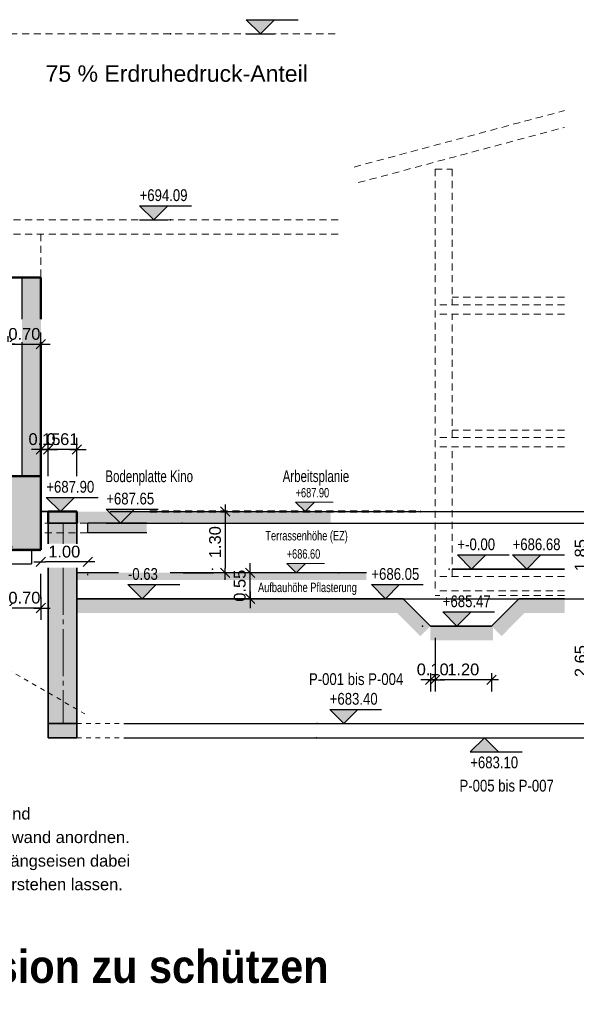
# Model space of a CAD drawing. Header units: metres. Extents: x 0 to 119, y 1 to 83.
# Tile 9 of 29: x 39 to 51, y 22 to 43. Entities that reach past the tile are written whole.
import ezdxf

# ---------------------------------------------------------------- set-up
doc = ezdxf.new("R2010")
doc.units = ezdxf.units.M
for name, pattern in [('ACHSE3', [1.25, 1, -0.1, 0.05, -0.1]), ('DURCHG', [0]), ('GESTR1', [0.4, 0.2, -0.2]), ('GESTR2', [0.25, 0.15, -0.1]), ('PUNKTE', [0.15, 0.05, -0.1])]:
    doc.linetypes.add(name, pattern=pattern)
for name, color, linetype in [('Arbeitsplanie_für_Herstellung_BPW__stat._erf._Anschüttung', 7, 'Continuous'), ('Aushub', 7, 'Continuous'), ('Bestand', 7, 'Continuous'), ('BPW', 7, 'Continuous'), ('Gel_nde', 7, 'Continuous'), ('GEOMETRIE', 7, 'Continuous'), ('Kopfbalken', 7, 'Continuous'), ('MAKET', 7, 'Continuous'), ('Nachbargeb_ude', 7, 'Continuous'), ('Neubau', 7, 'Continuous'), ('TEXTE', 7, 'Continuous')]:
    doc.layers.add(name, color=color, linetype=linetype)
doc.styles.add('Arial', font='arial.ttf')
doc.dimstyles.new('ISBSTRICH2E', dxfattribs={"dimtxt": 0.25, "dimasz": 0.1, "dimexe": 0.25, "dimexo": 1, "dimgap": 0.09, "dimtad": 1, "dimzin": 0, "dimdsep": 46, "dimtxsty": 'Arial', "dimblk": 'ID2', "dimblk1": 'ID2', "dimblk2": 'ID2', "dimsah": 1, "dimcen": 0.09, "dimdle": 0.15, "dimclrd": 1, "dimclre": 1, "dimclrt": 1, "dimazin": 0, "dimtfac": 1, "dimtdec": 4, "dimtix": 1, "dimtmove": 2, "dimatfit": 3, "dimfxl": 1, "dimtvp": 0.004, "dimtolj": 1, "dimtzin": 0, "dimarcsym": 0})
doc.dimstyles.new('ISBSTRICH4E', dxfattribs={"dimtxt": 0.25, "dimasz": 0.1, "dimexe": 0.25, "dimexo": 1, "dimgap": 0.09, "dimtad": 1, "dimzin": 0, "dimdsep": 46, "dimtxsty": 'Arial', "dimblk": 'ID4', "dimblk1": 'ID4', "dimblk2": 'ID4', "dimsah": 1, "dimcen": 0.09, "dimdle": 0.15, "dimclrd": 7, "dimclre": 7, "dimclrt": 7, "dimazin": 0, "dimtfac": 1, "dimtdec": 4, "dimtix": 1, "dimtmove": 2, "dimatfit": 3, "dimfxl": 1, "dimtvp": 0.004, "dimtolj": 1, "dimtzin": 0, "dimarcsym": 0})

# ---------------------------------------------------------------- blocks, each defined once
blk = doc.blocks.new('ID4')
at = {"color": 7, "linetype": 'DURCHG', "lineweight": 25}
for p, q in [((-1, -1), (1, 1)), ((1.5, 0), (-1, 0))]:
    blk.add_line(p, q, dxfattribs=at)
blk = doc.blocks.new('*D68')
at = {"layer": 'Defpoints', "color": 0}
for p in [(38.718, 37.583), (39.418, 36.414), (39.418, 34.943)]:
    blk.add_point(p, dxfattribs=at)
at = {"layer": 'MAKET', "color": 7, "lineweight": -2}
for p, q in [((38.718, 36.583), (38.718, 36.164)), ((39.418, 35.943), (39.418, 36.664)), ((38.618, 36.414), (38.518, 36.414)), ((38.718, 36.414), (39.418, 36.414)), ((39.518, 36.414), (39.618, 36.414))]:
    blk.add_line(p, q, dxfattribs=at)
at = {"layer": 'MAKET', "color": 7, "lineweight": -2, "xscale": 0.1, "yscale": 0.1, "zscale": 0.1}
blk.add_blockref('ID4', (38.718, 36.414), dxfattribs=at)
at = {"layer": 'MAKET', "color": 7, "lineweight": -2, "xscale": 0.1, "yscale": 0.1, "zscale": 0.1, "rotation": 180}
blk.add_blockref('ID4', (39.418, 36.414), dxfattribs=at)
at = {"layer": 'MAKET', "color": 7, "insert": (39.068, 36.632), "char_height": 0.25, "attachment_point": 5, "style": 'Arial'}
blk.add_mtext('\\A1;0.70', dxfattribs=at)
blk = doc.blocks.new('*D75')
at = {"layer": 'Defpoints', "color": 0}
for p in [(39.418, 32.053), (38.718, 31.753), (38.718, 30.815)]:
    blk.add_point(p, dxfattribs=at)
at = {"layer": 'MAKET', "color": 7, "lineweight": -2}
for p, q in [((39.418, 31.053), (39.418, 30.565)), ((38.618, 30.815), (38.518, 30.815)), ((39.418, 30.815), (38.718, 30.815)), ((38.718, 30.753), (38.718, 30.565)), ((39.518, 30.815), (39.618, 30.815))]:
    blk.add_line(p, q, dxfattribs=at)
at = {"layer": 'MAKET', "color": 7, "lineweight": -2, "xscale": 0.1, "yscale": 0.1, "zscale": 0.1}
blk.add_blockref('ID4', (38.718, 30.815), dxfattribs=at)
at = {"layer": 'MAKET', "color": 7, "lineweight": -2, "xscale": 0.1, "yscale": 0.1, "zscale": 0.1, "rotation": 180}
blk.add_blockref('ID4', (39.418, 30.815), dxfattribs=at)
at = {"layer": 'MAKET', "color": 7, "insert": (39.068, 31.033), "char_height": 0.25, "attachment_point": 5, "style": 'Arial'}
blk.add_mtext('\\A1;0.70', dxfattribs=at)
blk = doc.blocks.new('*D82')
at = {"layer": 'Defpoints', "color": 0}
for p in [(43.861, 31.564), (44.944, 31.564), (46.729, 31.013)]:
    blk.add_point(p, dxfattribs=at)
at = {"layer": 'MAKET', "color": 7, "lineweight": -2}
for p, q in [((43.944, 31.564), (43.611, 31.564)), ((43.861, 31.664), (43.861, 31.764)), ((43.861, 31.013), (43.861, 31.564)), ((45.729, 31.013), (43.611, 31.013)), ((43.861, 30.913), (43.861, 30.813))]:
    blk.add_line(p, q, dxfattribs=at)
at = {"layer": 'MAKET', "color": 7, "lineweight": -2, "xscale": 0.1, "yscale": 0.1, "zscale": 0.1}
for p, rotation in [((43.861, 31.564), 270), ((43.861, 31.013), 90)]:
    blk.add_blockref('ID4', p, dxfattribs=dict(at, rotation=rotation))
at = {"layer": 'MAKET', "color": 7, "insert": (43.643, 31.288), "char_height": 0.25, "attachment_point": 5, "rotation": 90, "style": 'Arial'}
blk.add_mtext('\\A1;0.55', dxfattribs=at)
blk = doc.blocks.new('*D85')
at = {"layer": 'Defpoints', "color": 0}
for p in [(39.571, 34.18), (39.571, 32.613), (40.181, 32.613)]:
    blk.add_point(p, dxfattribs=at)
at = {"layer": 'MAKET', "color": 7, "lineweight": -2}
for p, q in [((39.571, 33.613), (39.571, 34.43)), ((40.181, 33.613), (40.181, 34.43)), ((39.471, 34.18), (39.371, 34.18)), ((40.181, 34.18), (39.571, 34.18)), ((40.281, 34.18), (40.381, 34.18))]:
    blk.add_line(p, q, dxfattribs=at)
at = {"layer": 'MAKET', "color": 7, "lineweight": -2, "xscale": 0.1, "yscale": 0.1, "zscale": 0.1}
blk.add_blockref('ID4', (39.571, 34.18), dxfattribs=at)
at = {"layer": 'MAKET', "color": 7, "lineweight": -2, "xscale": 0.1, "yscale": 0.1, "zscale": 0.1, "rotation": 180}
blk.add_blockref('ID4', (40.181, 34.18), dxfattribs=at)
at = {"layer": 'MAKET', "color": 7, "insert": (39.876, 34.398), "char_height": 0.25, "attachment_point": 5, "style": 'Arial'}
blk.add_mtext('\\A1;0.61', dxfattribs=at)
blk = doc.blocks.new('*D86')
at = {"layer": 'Defpoints', "color": 0}
for p in [(39.418, 34.943), (39.418, 34.18), (39.571, 32.613)]:
    blk.add_point(p, dxfattribs=at)
at = {"layer": 'MAKET', "color": 7, "lineweight": -2}
for p, q in [((39.571, 33.613), (39.571, 34.43)), ((39.318, 34.18), (39.218, 34.18)), ((39.571, 34.18), (39.418, 34.18)), ((39.671, 34.18), (39.771, 34.18)), ((39.418, 33.943), (39.418, 33.93))]:
    blk.add_line(p, q, dxfattribs=at)
at = {"layer": 'MAKET', "color": 7, "lineweight": -2, "xscale": 0.1, "yscale": 0.1, "zscale": 0.1}
blk.add_blockref('ID4', (39.418, 34.18), dxfattribs=at)
at = {"layer": 'MAKET', "color": 7, "lineweight": -2, "xscale": 0.1, "yscale": 0.1, "zscale": 0.1, "rotation": 180}
blk.add_blockref('ID4', (39.571, 34.18), dxfattribs=at)
at = {"layer": 'MAKET', "color": 7, "insert": (39.495, 34.398), "char_height": 0.25, "attachment_point": 5, "style": 'Arial'}
blk.add_mtext('\\A1;0.15', dxfattribs=at)
blk = doc.blocks.new('*D87')
at = {"layer": 'Defpoints', "color": 0}
for p in [(40.413, 32.513), (39.418, 32.013), (39.418, 31.793)]:
    blk.add_point(p, dxfattribs=at)
at = {"layer": 'MAKET', "color": 7, "lineweight": -2}
for p, q in [((40.313, 31.793), (39.518, 31.793)), ((39.418, 31.013), (39.418, 31.543)), ((40.413, 31.513), (40.413, 31.543))]:
    blk.add_line(p, q, dxfattribs=at)
at = {"layer": 'MAKET', "color": 7, "lineweight": -2, "xscale": 0.1, "yscale": 0.1, "zscale": 0.1, "rotation": 180}
blk.add_blockref('ID4', (39.418, 31.793), dxfattribs=at)
at = {"layer": 'MAKET', "color": 7, "lineweight": -2, "xscale": 0.1, "yscale": 0.1, "zscale": 0.1}
blk.add_blockref('ID4', (40.413, 31.793), dxfattribs=at)
at = {"layer": 'MAKET', "color": 7, "insert": (39.915, 32.011), "char_height": 0.25, "attachment_point": 5, "style": 'Arial'}
blk.add_mtext('\\A1;1.00', dxfattribs=at)
blk = doc.blocks.new('ID2')
at = {"color": 1, "linetype": 'DURCHG', "lineweight": 25}
for p, q in [((-1, -1), (1, 1)), ((1.5, 0), (-1, 0))]:
    blk.add_line(p, q, dxfattribs=at)
blk = doc.blocks.new('*D88')
at = {"layer": 'Defpoints', "color": 0}
for p in [(39.891, 32.863), (43.335, 31.564), (43.442, 31.564)]:
    blk.add_point(p, dxfattribs=at)
at = {"layer": 'MAKET', "color": 1, "lineweight": -2}
for p, q in [((40.891, 32.863), (43.585, 32.863)), ((43.335, 32.763), (43.335, 31.664)), ((42.442, 31.564), (43.085, 31.564))]:
    blk.add_line(p, q, dxfattribs=at)
at = {"layer": 'MAKET', "color": 1, "lineweight": -2, "xscale": 0.1, "yscale": 0.1, "zscale": 0.1}
for p, rotation in [((43.335, 32.863), 90), ((43.335, 31.564), 270)]:
    blk.add_blockref('ID2', p, dxfattribs=dict(at, rotation=rotation))
at = {"layer": 'MAKET', "color": 1, "insert": (43.118, 32.213), "char_height": 0.25, "attachment_point": 5, "rotation": 90, "style": 'Arial'}
blk.add_mtext('\\A1;1.30', dxfattribs=at)
blk = doc.blocks.new('DIM83')
at = {"layer": 'MAKET', "color": 7, "linetype": 'DURCHG', "lineweight": 18}
for p, q in [((31.298, 31.463), (31.098, 31.663)), ((31.098, 31.663), (31.898, 31.663)), ((31.498, 31.663), (31.298, 31.463)), ((31.098, 31.463), (31.498, 31.463))]:
    blk.add_line(p, q, dxfattribs=at)
at = {"layer": 'MAKET', "color": 4}
for p in [(44.612, 32.863), (45.744, 31.563), (30.957, 31.463)]:
    blk.add_point(p, dxfattribs=at)
blk = doc.blocks.new('DIM84')
at = {"layer": 'MAKET', "color": 7, "linetype": 'DURCHG', "lineweight": 18}
for p, q in [((44.84, 31.563), (44.64, 31.763)), ((44.64, 31.763), (45.44, 31.763)), ((44.64, 31.563), (45.04, 31.563)), ((45.04, 31.763), (44.84, 31.563))]:
    blk.add_line(p, q, dxfattribs=at)
at = {"layer": 'MAKET', "color": 7, "style": 'Arial', "width": 0.7}
blk.add_text('+686.50', height=0.2, dxfattribs=at).set_placement((31.098, 31.763))
blk = doc.blocks.new('DIM85')
at = {"layer": 'MAKET', "color": 7, "linetype": 'DURCHG', "lineweight": 18}
for p, q in [((45.029, 32.863), (44.829, 33.063)), ((44.829, 33.063), (45.629, 33.063)), ((45.229, 33.063), (45.029, 32.863)), ((44.829, 32.863), (45.229, 32.863))]:
    blk.add_line(p, q, dxfattribs=at)
at = {"layer": 'MAKET', "color": 7, "style": 'Arial', "width": 0.7}
blk.add_text('+686.60', height=0.2, dxfattribs=at).set_placement((44.64, 31.863))
blk = doc.blocks.new('DIM86')
at = {"layer": 'MAKET', "color": 7, "style": 'Arial', "width": 0.7}
blk.add_text('+687.90', height=0.2, dxfattribs=at).set_placement((44.829, 33.163))
blk = doc.blocks.new('*D148')
at = {"layer": 'Defpoints', "color": 0}
for p in [(40.181, 32.863), (40.181, 31.013), (51.102, 31.013)]:
    blk.add_point(p, dxfattribs=at)
at = {"layer": 'MAKET', "color": 7, "lineweight": -2}
for p, q in [((41.181, 32.863), (51.352, 32.863)), ((51.102, 32.763), (51.102, 31.113)), ((41.181, 31.013), (51.352, 31.013))]:
    blk.add_line(p, q, dxfattribs=at)
at = {"layer": 'MAKET', "color": 7, "lineweight": -2, "xscale": 0.1, "yscale": 0.1, "zscale": 0.1}
for p, rotation in [((51.102, 32.863), 90), ((51.102, 31.013), 270)]:
    blk.add_blockref('ID4', p, dxfattribs=dict(at, rotation=rotation))
at = {"layer": 'MAKET', "color": 7, "insert": (50.884, 31.938), "char_height": 0.25, "attachment_point": 5, "rotation": 90, "style": 'Arial'}
blk.add_mtext('\\A1;1.85', dxfattribs=at)
blk = doc.blocks.new('*D149')
at = {"layer": 'Defpoints', "color": 0}
for p in [(40.181, 31.013), (40.181, 28.363), (51.102, 28.363)]:
    blk.add_point(p, dxfattribs=at)
at = {"layer": 'MAKET', "color": 7, "lineweight": -2}
for p, q in [((41.181, 31.013), (51.352, 31.013)), ((51.102, 30.913), (51.102, 28.463)), ((41.181, 28.363), (51.352, 28.363))]:
    blk.add_line(p, q, dxfattribs=at)
at = {"layer": 'MAKET', "color": 7, "lineweight": -2, "xscale": 0.1, "yscale": 0.1, "zscale": 0.1}
for p, rotation in [((51.102, 31.013), 90), ((51.102, 28.363), 270)]:
    blk.add_blockref('ID4', p, dxfattribs=dict(at, rotation=rotation))
at = {"layer": 'MAKET', "color": 7, "insert": (50.884, 29.688), "char_height": 0.25, "attachment_point": 5, "rotation": 90, "style": 'Arial'}
blk.add_mtext('\\A1;2.65', dxfattribs=at)
blk = doc.blocks.new('*D150')
at = {"layer": 'Defpoints', "color": 0}
for p in [(40.181, 32.863), (40.181, 28.363), (52.581, 28.363)]:
    blk.add_point(p, dxfattribs=at)
at = {"layer": 'MAKET', "color": 7, "lineweight": -2}
for p, q in [((41.181, 32.863), (52.831, 32.863)), ((52.581, 32.763), (52.581, 28.463)), ((41.181, 28.363), (52.831, 28.363))]:
    blk.add_line(p, q, dxfattribs=at)
at = {"layer": 'MAKET', "color": 7, "lineweight": -2, "xscale": 0.1, "yscale": 0.1, "zscale": 0.1}
for p, rotation in [((52.581, 32.863), 90), ((52.581, 28.363), 270)]:
    blk.add_blockref('ID4', p, dxfattribs=dict(at, rotation=rotation))
at = {"layer": 'MAKET', "color": 7, "insert": (52.363, 30.613), "char_height": 0.25, "attachment_point": 5, "rotation": 90, "style": 'Arial'}
blk.add_mtext('\\A1;4.50', dxfattribs=at)
blk = doc.blocks.new('*D151')
at = {"layer": 'Defpoints', "color": 0}
for p in [(40.181, 32.863), (40.181, 32.613), (52.045, 32.613)]:
    blk.add_point(p, dxfattribs=at)
at = {"layer": 'MAKET', "color": 7, "lineweight": -2}
for p, q in [((52.045, 32.963), (52.045, 33.063)), ((41.181, 32.863), (52.295, 32.863)), ((52.045, 32.863), (52.045, 32.613)), ((41.181, 32.613), (52.295, 32.613)), ((52.045, 32.513), (52.045, 32.413))]:
    blk.add_line(p, q, dxfattribs=at)
at = {"layer": 'MAKET', "color": 7, "lineweight": -2, "xscale": 0.1, "yscale": 0.1, "zscale": 0.1}
for p, rotation in [((52.045, 32.863), 270), ((52.045, 32.613), 90)]:
    blk.add_blockref('ID4', p, dxfattribs=dict(at, rotation=rotation))
at = {"layer": 'MAKET', "color": 7, "insert": (51.827, 32.738), "char_height": 0.25, "attachment_point": 5, "rotation": 90, "style": 'Arial'}
blk.add_mtext('\\A1;0.25', dxfattribs=at)
blk = doc.blocks.new('*D152')
at = {"layer": 'Defpoints', "color": 0}
for p in [(40.181, 32.613), (40.181, 28.363), (52.045, 28.363)]:
    blk.add_point(p, dxfattribs=at)
at = {"layer": 'MAKET', "color": 7, "lineweight": -2}
for p, q in [((41.181, 32.613), (52.295, 32.613)), ((52.045, 32.513), (52.045, 28.463)), ((41.181, 28.363), (52.295, 28.363))]:
    blk.add_line(p, q, dxfattribs=at)
at = {"layer": 'MAKET', "color": 7, "lineweight": -2, "xscale": 0.1, "yscale": 0.1, "zscale": 0.1}
for p, rotation in [((52.045, 32.613), 90), ((52.045, 28.363), 270)]:
    blk.add_blockref('ID4', p, dxfattribs=dict(at, rotation=rotation))
at = {"layer": 'MAKET', "color": 7, "insert": (51.827, 30.488), "char_height": 0.25, "attachment_point": 5, "rotation": 90, "style": 'Arial'}
blk.add_mtext('\\A1;4.25', dxfattribs=at)
blk = doc.blocks.new('*D171')
at = {"layer": 'Defpoints', "color": 0}
for p in [(40.181, 32.863), (40.181, 28.063), (53.591, 28.063)]:
    blk.add_point(p, dxfattribs=at)
at = {"layer": 'MAKET', "color": 7, "lineweight": -2}
for p, q in [((41.181, 32.863), (53.841, 32.863)), ((53.591, 32.763), (53.591, 28.163)), ((41.181, 28.063), (53.841, 28.063))]:
    blk.add_line(p, q, dxfattribs=at)
at = {"layer": 'MAKET', "color": 7, "lineweight": -2, "xscale": 0.1, "yscale": 0.1, "zscale": 0.1}
for p, rotation in [((53.591, 32.863), 90), ((53.591, 28.063), 270)]:
    blk.add_blockref('ID4', p, dxfattribs=dict(at, rotation=rotation))
at = {"layer": 'MAKET', "color": 7, "insert": (53.374, 30.463), "char_height": 0.25, "attachment_point": 5, "rotation": 90, "style": 'Arial'}
blk.add_mtext('\\A1;4.80', dxfattribs=at)
blk = doc.blocks.new('DIM166')
at = {"layer": 'MAKET', "color": 7, "linetype": 'DURCHG', "lineweight": 25}
for p, q in [((48.838, 28.063), (48.538, 27.763)), ((48.538, 28.063), (49.138, 28.063)), ((49.138, 27.763), (48.838, 28.063)), ((48.538, 27.763), (49.638, 27.763))]:
    blk.add_line(p, q, dxfattribs=at)
at = {"layer": 'MAKET', "color": 4}
for p in [(42.169, 43.003), (34.753, 39.737), (42.169, 39.053), (37.218, 37.833), (31.963, 37.403), (31.813, 34.723), (39.891, 32.863), (42.419, 32.613), (38.803, 32.113), (43.067, 31.643), (50.274, 31.013), (47.524, 30.433), (45.29, 28.363), (45.275, 28.063)]:
    blk.add_point(p, dxfattribs=at)
blk = doc.blocks.new('DIM167')
at = {"layer": 'MAKET', "color": 7, "linetype": 'DURCHG', "lineweight": 25}
for p, q in [((45.854, 28.363), (45.554, 28.663)), ((45.554, 28.663), (46.654, 28.663)), ((46.154, 28.663), (45.854, 28.363)), ((45.554, 28.363), (46.154, 28.363))]:
    blk.add_line(p, q, dxfattribs=at)
at = {"layer": 'MAKET', "color": 7, "style": 'Arial', "width": 0.8}
blk.add_text('+683.10', height=0.25, dxfattribs=at).set_placement((48.538, 27.413))
blk = doc.blocks.new('DIM168')
at = {"layer": 'MAKET', "color": 7, "linetype": 'DURCHG', "lineweight": 25}
for p, q in [((48.255, 30.433), (47.955, 30.733)), ((47.955, 30.733), (49.055, 30.733)), ((48.555, 30.733), (48.255, 30.433)), ((47.955, 30.433), (48.555, 30.433))]:
    blk.add_line(p, q, dxfattribs=at)
at = {"layer": 'MAKET', "color": 7, "style": 'Arial', "width": 0.8}
blk.add_text('+683.40', height=0.25, dxfattribs=at).set_placement((45.554, 28.763))
blk = doc.blocks.new('DIM169')
at = {"layer": 'MAKET', "color": 7, "linetype": 'DURCHG', "lineweight": 25}
for p, q in [((46.739, 31.013), (46.439, 31.313)), ((46.439, 31.313), (47.539, 31.313)), ((47.039, 31.313), (46.739, 31.013)), ((46.439, 31.013), (47.039, 31.013))]:
    blk.add_line(p, q, dxfattribs=at)
at = {"layer": 'MAKET', "color": 7, "style": 'Arial', "width": 0.8}
blk.add_text('+685.47', height=0.25, dxfattribs=at).set_placement((47.955, 30.833))
blk = doc.blocks.new('DIM170')
at = {"layer": 'MAKET', "color": 7, "linetype": 'DURCHG', "lineweight": 25}
for p, q in [((49.738, 31.643), (49.438, 31.943)), ((49.438, 31.943), (50.538, 31.943)), ((50.038, 31.943), (49.738, 31.643)), ((49.438, 31.643), (50.038, 31.643))]:
    blk.add_line(p, q, dxfattribs=at)
at = {"layer": 'MAKET', "color": 7, "style": 'Arial', "width": 0.8}
blk.add_text('+686.05', height=0.25, dxfattribs=at).set_placement((46.439, 31.413))
blk = doc.blocks.new('DIM171')
at = {"layer": 'MAKET', "color": 7, "linetype": 'DURCHG', "lineweight": 25}
for p, q in [((36.106, 32.113), (35.806, 32.413)), ((35.806, 32.413), (36.906, 32.413)), ((36.406, 32.413), (36.106, 32.113)), ((35.806, 32.113), (36.406, 32.113))]:
    blk.add_line(p, q, dxfattribs=at)
at = {"layer": 'MAKET', "color": 7, "style": 'Arial', "width": 0.8}
blk.add_text('+686.68', height=0.25, dxfattribs=at).set_placement((49.438, 32.043))
blk = doc.blocks.new('DIM172')
at = {"layer": 'MAKET', "color": 7, "linetype": 'DURCHG', "lineweight": 25}
for p, q in [((41.107, 32.613), (40.807, 32.913)), ((40.807, 32.913), (41.907, 32.913)), ((41.407, 32.913), (41.107, 32.613)), ((40.807, 32.613), (41.407, 32.613))]:
    blk.add_line(p, q, dxfattribs=at)
at = {"layer": 'MAKET', "color": 7, "style": 'Arial', "width": 0.8}
blk.add_text('+687.15', height=0.25, dxfattribs=at).set_placement((35.806, 32.513))
blk = doc.blocks.new('DIM173')
at = {"layer": 'MAKET', "color": 7, "linetype": 'DURCHG', "lineweight": 25}
for p, q in [((39.834, 32.863), (39.534, 33.163)), ((39.534, 33.163), (40.634, 33.163)), ((40.134, 33.163), (39.834, 32.863)), ((39.534, 32.863), (40.134, 32.863))]:
    blk.add_line(p, q, dxfattribs=at)
at = {"layer": 'MAKET', "color": 7, "style": 'Arial', "width": 0.8}
blk.add_text('+687.65', height=0.25, dxfattribs=at).set_placement((40.807, 33.013))
blk = doc.blocks.new('DIM174')
at = {"layer": 'MAKET', "color": 7, "linetype": 'DURCHG', "lineweight": 25}
for p, q in [((32.024, 34.723), (31.724, 35.023)), ((31.724, 35.023), (32.824, 35.023)), ((32.324, 35.023), (32.024, 34.723)), ((31.724, 34.723), (32.324, 34.723))]:
    blk.add_line(p, q, dxfattribs=at)
at = {"layer": 'MAKET', "color": 7, "style": 'Arial', "width": 0.8}
blk.add_text('+687.90', height=0.25, dxfattribs=at).set_placement((39.534, 33.263))
blk = doc.blocks.new('DIM177')
at = {"layer": 'MAKET', "color": 7, "linetype": 'DURCHG', "lineweight": 25}
for p, q in [((41.815, 39.053), (41.515, 39.353)), ((41.515, 39.353), (42.615, 39.353)), ((42.115, 39.353), (41.815, 39.053)), ((41.515, 39.053), (42.115, 39.053))]:
    blk.add_line(p, q, dxfattribs=at)
at = {"layer": 'MAKET', "color": 7, "style": 'Arial', "width": 0.8}
blk.add_text('+692.87', height=0.25, dxfattribs=at).set_placement((36.385, 38.233))
blk = doc.blocks.new('DIM178')
at = {"layer": 'MAKET', "color": 7, "linetype": 'DURCHG', "lineweight": 25}
for p, q in [((34.579, 39.737), (34.279, 40.037)), ((34.279, 40.037), (35.379, 40.037)), ((34.879, 40.037), (34.579, 39.737)), ((34.279, 39.737), (34.879, 39.737))]:
    blk.add_line(p, q, dxfattribs=at)
at = {"layer": 'MAKET', "color": 7, "style": 'Arial', "width": 0.8}
blk.add_text('+694.09', height=0.25, dxfattribs=at).set_placement((41.515, 39.453))
blk = doc.blocks.new('DIM179')
at = {"layer": 'MAKET', "color": 7, "linetype": 'DURCHG', "lineweight": 25}
for p, q in [((44.081, 43.003), (43.781, 43.303)), ((43.781, 43.303), (44.881, 43.303)), ((44.381, 43.303), (44.081, 43.003)), ((43.781, 43.003), (44.381, 43.003))]:
    blk.add_line(p, q, dxfattribs=at)
at = {"layer": 'MAKET', "color": 7, "style": 'Arial', "width": 0.8}
blk.add_text('+694.77', height=0.25, dxfattribs=at).set_placement((34.279, 40.137))
blk = doc.blocks.new('*D187')
at = {"layer": 'Defpoints', "color": 0}
for p in [(47.79, 31.183), (48.99, 30.433), (47.79, 29.292)]:
    blk.add_point(p, dxfattribs=at)
at = {"layer": 'MAKET', "color": 7, "lineweight": -2}
for p, q in [((47.79, 30.183), (47.79, 29.042)), ((48.89, 29.292), (47.89, 29.292)), ((48.99, 29.433), (48.99, 29.042))]:
    blk.add_line(p, q, dxfattribs=at)
at = {"layer": 'MAKET', "color": 7, "lineweight": -2, "xscale": 0.1, "yscale": 0.1, "zscale": 0.1, "rotation": 180}
blk.add_blockref('ID4', (47.79, 29.292), dxfattribs=at)
at = {"layer": 'MAKET', "color": 7, "lineweight": -2, "xscale": 0.1, "yscale": 0.1, "zscale": 0.1}
blk.add_blockref('ID4', (48.99, 29.292), dxfattribs=at)
at = {"layer": 'MAKET', "color": 7, "insert": (48.39, 29.51), "char_height": 0.25, "attachment_point": 5, "style": 'Arial'}
blk.add_mtext('\\A1;1.20', dxfattribs=at)
blk = doc.blocks.new('*D188')
at = {"layer": 'Defpoints', "color": 0}
for p in [(47.79, 31.183), (47.691, 30.433), (47.691, 29.292)]:
    blk.add_point(p, dxfattribs=at)
at = {"layer": 'MAKET', "color": 7, "lineweight": -2}
for p, q in [((47.79, 30.183), (47.79, 29.042)), ((47.591, 29.292), (47.491, 29.292)), ((47.691, 29.433), (47.691, 29.042)), ((47.79, 29.292), (47.691, 29.292)), ((47.89, 29.292), (47.99, 29.292))]:
    blk.add_line(p, q, dxfattribs=at)
at = {"layer": 'MAKET', "color": 7, "lineweight": -2, "xscale": 0.1, "yscale": 0.1, "zscale": 0.1}
blk.add_blockref('ID4', (47.691, 29.292), dxfattribs=at)
at = {"layer": 'MAKET', "color": 7, "lineweight": -2, "xscale": 0.1, "yscale": 0.1, "zscale": 0.1, "rotation": 180}
blk.add_blockref('ID4', (47.79, 29.292), dxfattribs=at)
at = {"layer": 'MAKET', "color": 7, "insert": (47.741, 29.51), "char_height": 0.25, "attachment_point": 5, "style": 'Arial'}
blk.add_mtext('\\A1;0.10', dxfattribs=at)
blk = doc.blocks.new('DIM241')
at = {"layer": 'MAKET', "color": 7, "linetype": 'DURCHG', "lineweight": 25}
for p, q in [((41.567, 31.013), (41.267, 31.313)), ((41.267, 31.313), (42.367, 31.313)), ((41.867, 31.313), (41.567, 31.013)), ((41.267, 31.013), (41.867, 31.013))]:
    blk.add_line(p, q, dxfattribs=at)
at = {"layer": 'MAKET', "color": 4}
for p in [(48.089, 31.643), (47.111, 31.013)]:
    blk.add_point(p, dxfattribs=at)
blk = doc.blocks.new('DIM242')
at = {"layer": 'MAKET', "color": 7, "linetype": 'DURCHG', "lineweight": 25}
for p, q in [((48.566, 31.643), (48.266, 31.943)), ((48.266, 31.943), (49.366, 31.943)), ((48.866, 31.943), (48.566, 31.643)), ((48.266, 31.643), (48.866, 31.643))]:
    blk.add_line(p, q, dxfattribs=at)
at = {"layer": 'MAKET', "color": 7, "style": 'Arial', "width": 0.8}
blk.add_text('-0.63', height=0.25, dxfattribs=at).set_placement((41.267, 31.413))
blk = doc.blocks.new('DIM243')
at = {"layer": 'MAKET', "color": 7, "style": 'Arial', "width": 0.8}
blk.add_text('+-0.00', height=0.25, dxfattribs=at).set_placement((48.266, 32.043))

msp = doc.modelspace()

# ---------------------------------------------------------------- hatches: boundary and pattern name
at = {"layer": 'Arbeitsplanie_für_Herstellung_BPW__stat._erf._Anschüttung'}
msp.add_hatch(color=8, dxfattribs=at).paths.add_polyline_path([(40.181, 32.613), (45.576, 32.613), (45.576, 32.863), (40.181, 32.863)])
at = {"layer": 'Aushub'}
for points in [[(40.181, 30.711), (47.111, 30.711), (47.111, 31.013), (40.181, 31.013)], [(46.898, 30.799), (47.325, 30.799), (47.111, 31.013)], [(49.357, 30.799), (49.784, 30.799), (49.57, 31.013)], [(49.57, 30.711), (50.541, 30.711), (50.541, 31.013), (49.57, 31.013)], [(47.264, 30.433), (47.691, 30.433), (47.325, 30.799), (46.898, 30.799)], [(48.99, 30.433), (49.417, 30.433), (49.784, 30.799), (49.357, 30.799)], [(47.478, 30.219), (47.691, 30.433), (47.264, 30.433)], [(47.691, 30.131), (49.02, 30.131), (49.02, 30.433), (47.691, 30.433)], [(49.204, 30.219), (49.417, 30.433), (48.99, 30.433)]]:
    msp.add_hatch(color=7, dxfattribs=at).paths.add_polyline_path(points)
at = {"layer": 'Bestand'}
for points in [[(39.018, 33.613), (39.418, 33.613), (39.418, 37.833), (39.018, 37.833)], [(40.403, 32.413), (41.666, 32.413), (41.666, 32.613), (40.403, 32.613)]]:
    msp.add_hatch(color=180, dxfattribs=at).paths.add_polyline_path(points)
at = {"layer": 'BPW'}
for points in [[(39.571, 32.18), (40.181, 32.18), (40.181, 32.613), (39.571, 32.613)], [(39.571, 28.063), (40.181, 28.063), (40.181, 31.669), (39.571, 31.669)]]:
    msp.add_hatch(color=7, dxfattribs=at).paths.add_polyline_path(points)
at = {"layer": 'Gel_nde'}
msp.add_hatch(color=84, dxfattribs=at).paths.add_polyline_path([(40.181, 31.412), (46.332, 31.412), (46.332, 31.564), (40.181, 31.564)])
at = {"layer": 'Kopfbalken'}
msp.add_hatch(color=5, dxfattribs=at).paths.add_polyline_path([(39.571, 32.613), (40.181, 32.613), (40.181, 32.863), (39.571, 32.863)])
at = {"layer": 'MAKET'}
for points in [[(44.081, 43.003), (44.381, 43.303), (43.781, 43.303)], [(41.815, 39.053), (42.115, 39.353), (41.515, 39.353)], [(39.834, 32.863), (40.134, 33.163), (39.534, 33.163)], [(45.029, 32.863), (45.229, 33.063), (44.829, 33.063)], [(41.107, 32.613), (41.407, 32.913), (40.807, 32.913)], [(48.566, 31.643), (48.866, 31.943), (48.266, 31.943)], [(49.738, 31.643), (50.038, 31.943), (49.438, 31.943)], [(44.84, 31.563), (45.04, 31.763), (44.64, 31.763)], [(41.567, 31.013), (41.867, 31.313), (41.267, 31.313)], [(46.739, 31.013), (47.039, 31.313), (46.439, 31.313)], [(48.255, 30.433), (48.555, 30.733), (47.955, 30.733)], [(45.854, 28.363), (46.154, 28.663), (45.554, 28.663)], [(48.538, 27.763), (49.138, 27.763), (48.838, 28.063)]]:
    msp.add_hatch(color=7, dxfattribs=at).paths.add_polyline_path(points)
at = {"layer": 'Nachbargeb_ude'}
msp.add_hatch(color=180, dxfattribs=at).paths.add_polyline_path([(38.718, 32.013), (39.418, 32.013), (39.418, 33.613), (38.718, 33.613)])

# ---------------------------------------------------------------- linework, layer by layer
at = {"layer": 'Arbeitsplanie_für_Herstellung_BPW__stat._erf._Anschüttung', "color": 6, "linetype": 'GESTR2', "lineweight": 50}
msp.add_line((41.735, 32.863), (47.49, 32.863), dxfattribs=at)
at = {"layer": 'Aushub', "color": 7, "linetype": 'DURCHG', "lineweight": 35}
for p, q in [((40.181, 31.013), (47.111, 31.013)), ((47.111, 31.013), (47.691, 30.433)), ((49.57, 31.013), (48.99, 30.433)), ((50.541, 31.013), (49.57, 31.013)), ((48.99, 30.433), (47.691, 30.433))]:
    msp.add_line(p, q, dxfattribs=at)
at = {"layer": 'Bestand', "color": 8, "linetype": 'GESTR2', "lineweight": 9}
for p, q in [((38.768, 43.003), (45.734, 43.003)), ((45.734, 39.053), (38.768, 39.053)), ((45.734, 38.753), (38.768, 38.753)), ((39.418, 38.753), (39.418, 37.833)), ((40.403, 32.613), (39.418, 32.613)), ((40.403, 32.413), (39.418, 32.413))]:
    msp.add_line(p, q, dxfattribs=at)
at = {"layer": 'Bestand', "color": 180, "linetype": 'DURCHG', "lineweight": 50}
for p, q in [((39.418, 37.833), (38.768, 37.833)), ((39.418, 37.833), (39.418, 36.946)), ((39.418, 36.456), (39.418, 32.053)), ((39.418, 33.613), (38.718, 33.613)), ((38.718, 32.053), (39.418, 32.053))]:
    msp.add_line(p, q, dxfattribs=at)
at = {"layer": 'Bestand', "color": 180, "linetype": 'DURCHG', "lineweight": 25}
for p, q in [((39.018, 36.946), (39.018, 37.833)), ((39.018, 33.613), (39.018, 36.456)), ((41.666, 32.613), (40.413, 32.613)), ((40.413, 32.413), (40.413, 32.613)), ((41.666, 32.413), (40.413, 32.413)), ((39.218, 32.053), (39.218, 31.753)), ((38.718, 31.753), (39.218, 31.753))]:
    msp.add_line(p, q, dxfattribs=at)
at = {"layer": 'BPW', "color": 7, "linetype": 'DURCHG', "lineweight": 35}
for p, q in [((39.571, 32.613), (39.571, 32.18)), ((39.571, 32.613), (40.181, 32.613)), ((40.181, 32.613), (40.181, 32.18)), ((39.571, 31.669), (39.571, 28.063)), ((40.181, 31.669), (40.181, 28.063)), ((40.181, 28.363), (39.571, 28.363)), ((40.181, 28.063), (39.571, 28.063))]:
    msp.add_line(p, q, dxfattribs=at)
at = {"layer": 'BPW', "color": 7, "linetype": 'ACHSE3', "lineweight": 18}
for p, q in [((39.891, 32.613), (39.891, 32.18)), ((39.891, 31.669), (39.891, 28.363))]:
    msp.add_line(p, q, dxfattribs=at)
at = {"layer": 'Gel_nde', "color": 84, "linetype": 'DURCHG', "lineweight": 25}
for p, q in [((41.066, 31.564), (40.181, 31.564)), ((46.332, 31.564), (42.166, 31.564))]:
    msp.add_line(p, q, dxfattribs=at)
at = {"layer": 'GEOMETRIE', "color": 6, "linetype": 'GESTR1', "lineweight": 50}
msp.add_line((49.694, 34.563), (49.694, 34.563), dxfattribs=at)
at = {"layer": 'GEOMETRIE', "color": 7, "linetype": 'PUNKTE', "lineweight": 18}
msp.add_line((40.181, 28.363), (50.602, 28.363), dxfattribs=at)
at = {"layer": 'GEOMETRIE', "color": 8, "linetype": 'PUNKTE', "lineweight": 9}
msp.add_line((40.181, 28.063), (53.091, 28.063), dxfattribs=at)
at = {"layer": 'Kopfbalken', "color": 7, "linetype": 'DURCHG', "lineweight": 35}
msp.add_line((39.418, 32.863), (39.571, 32.863), dxfattribs=at)
at = {"layer": 'Kopfbalken', "color": 5, "linetype": 'DURCHG', "lineweight": 50}
for p, q in [((39.571, 32.863), (40.181, 32.863)), ((39.571, 32.613), (39.571, 32.863)), ((40.181, 32.613), (40.181, 32.863))]:
    msp.add_line(p, q, dxfattribs=at)
at = {"layer": 'Nachbargeb_ude', "color": 8, "linetype": 'PUNKTE', "lineweight": 9}
msp.add_line((35.251, 31.513), (40.35, 28.569), dxfattribs=at)
at = {"layer": 'Neubau', "color": 7, "linetype": 'GESTR2', "lineweight": 18}
for p, q in [((46.071, 40.176), (50.541, 41.374)), ((46.16, 39.844), (50.541, 41.018)), ((47.79, 40.129), (48.155, 40.129)), ((47.79, 40.129), (47.79, 31.183)), ((48.155, 40.129), (48.155, 37.253)), ((50.541, 37.253), (47.79, 37.253)), ((50.541, 37.053), (47.79, 37.053)), ((48.155, 34.433), (48.155, 37.053)), ((50.541, 34.433), (47.79, 34.433)), ((50.541, 34.233), (47.79, 34.233)), ((48.155, 31.493), (48.155, 34.233)), ((50.541, 31.483), (47.79, 31.483)), ((50.541, 31.183), (47.79, 31.183))]:
    msp.add_line(p, q, dxfattribs=at)
at = {"layer": 'Neubau', "color": 8, "linetype": 'GESTR2', "lineweight": 9}
for p, q in [((50.541, 37.413), (48.155, 37.413)), ((50.541, 34.593), (48.155, 34.593)), ((47.893, 31.083), (47.79, 31.083)), ((50.541, 31.083), (49.042, 31.083))]:
    msp.add_line(p, q, dxfattribs=at)
at = {"layer": 'Neubau', "color": 7, "linetype": 'DURCHG', "lineweight": 35}
msp.add_line((50.541, 31.643), (48.155, 31.643), dxfattribs=at)

# ---------------------------------------------------------------- block references
for name in ['DIM179', 'DIM166', 'DIM178', 'DIM177', 'DIM174', 'DIM173', 'DIM86', 'DIM85', 'DIM83', 'DIM172', 'DIM171', 'DIM243', 'DIM84', 'DIM242', 'DIM170', 'DIM241', 'DIM169', 'DIM168', 'DIM167']:
    msp.add_blockref(name, (0, 0))

# ---------------------------------------------------------------- texts
at = {"layer": 'Arbeitsplanie_für_Herstellung_BPW__stat._erf._Anschüttung', "color": 6, "style": 'Arial', "width": 0.7}
msp.add_text('Arbeitsplanie', height=0.25, dxfattribs=at).set_placement((44.554, 33.489))
at = {"layer": 'TEXTE', "color": 7, "style": 'Arial'}
msp.add_text('75 % Erdruhedruck-Anteil', height=0.35, rotation=360, dxfattribs=at).set_placement((39.518, 41.984))
for s, height, width, p in [('Bodenplatte Kino', 0.25, 0.7, (40.788, 33.487)), ('Aufbauhöhe Pflasterung', 0.2, 0.7, (44.031, 31.153)), ('P-001 bis P-004', 0.25, 0.8, (45.112, 29.181)), ('P-005 bis P-007', 0.25, 0.8, (48.31, 26.919))]:
    msp.add_text(s, height=height, dxfattribs=dict(at, width=width)).set_placement(p)
at = {"layer": 'TEXTE', "color": 84, "style": 'Arial', "width": 0.7}
msp.add_text('Terrassenhöhe (EZ)', height=0.2, dxfattribs=at).set_placement((44.187, 32.25))
at = {"layer": 'TEXTE', "color": 7, "style": 'Arial'}
for s, p in [('Im Endzustand sichert die Pfahlwand die Nachbarwand', (30.638, 26.326)), ('Konstruktiv: Kopfbalken b/h = 62/25 cm auf der Pfahlwand anordnen.', (30.638, 25.826)), ('Dazu die Pfähle zunächst 25 cm tief abspitzen und Längseisen dabei', (30.638, 25.326)), ('ca. 10 cm in den Kopfbalken als Anschlusseisen überstehen lassen.', (30.638, 24.826))]:
    msp.add_text(s, height=0.25, dxfattribs=at).set_placement(p)
at = {"layer": 'TEXTE', "color": 7, "insert": (2.598, 22.642), "char_height": 0.7, "width": 42.90339, "attachment_point": 7, "style": 'Arial'}
msp.add_mtext('\\pxqj;\\W0.90;{\\fArial|b1|i0|c0|p34|;Alle freien Böschungen sind inkl. Böschungsschulter durch Folienabdeckung vor Erosion zu schützen}', dxfattribs=at)

# ---------------------------------------------------------------- dimensions: what is measured, and where the dimension line sits
at = {"layer": 'MAKET'}
for base, p1, p2, picture, middle in [((39.418, 36.414), (38.718, 37.583), (39.418, 34.943), '*D68', (39.068, 36.632)), ((39.418, 34.18), (39.571, 32.613), (39.418, 34.943), '*D86', (39.495, 34.398)), ((39.571, 34.18), (40.181, 32.613), (39.571, 32.613), '*D85', (39.876, 34.398)), ((39.417904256, 31.793165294), (40.412904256, 32.512789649), (39.417904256, 32.012789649), '*D87', (39.915404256, 32.010808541)), ((38.718, 30.815), (39.418, 32.053), (38.718, 31.753), '*D75', (39.068, 31.033)), ((47.691, 29.292), (47.79, 31.183), (47.691, 30.433), '*D188', (47.741, 29.51)), ((47.79, 29.292), (48.99, 30.433), (47.79, 31.183), '*D187', (48.39, 29.51))]:
    dim = msp.add_linear_dim(base=base, p1=p1, p2=p2, dimstyle='ISBSTRICH4E', override={"dimasz": 0.1}, dxfattribs=at)
    dim.commit()
    dim.dimension.update_dxf_attribs({"geometry": picture, "text_midpoint": middle})
for base, p1, p2, dimstyle, picture, middle in [((52.045, 32.613), (40.181, 32.863), (40.181, 32.613), 'ISBSTRICH4E', '*D151', (51.827, 32.738)), ((43.335, 31.564), (39.891, 32.863), (43.442, 31.564), 'ISBSTRICH2E', '*D88', (43.118, 32.213)), ((51.102, 31.013), (40.181, 32.863), (40.181, 31.013), 'ISBSTRICH4E', '*D148', (50.884, 31.938)), ((52.581, 28.363), (40.181, 32.863), (40.181, 28.363), 'ISBSTRICH4E', '*D150', (52.363, 30.613)), ((53.591, 28.063), (40.181, 32.863), (40.181, 28.063), 'ISBSTRICH4E', '*D171', (53.374, 30.463)), ((52.045, 28.363), (40.181, 32.613), (40.181, 28.363), 'ISBSTRICH4E', '*D152', (51.827, 30.488)), ((43.861, 31.564), (46.729, 31.013), (44.944, 31.564), 'ISBSTRICH4E', '*D82', (43.643, 31.288)), ((51.102, 28.363), (40.181, 31.013), (40.181, 28.363), 'ISBSTRICH4E', '*D149', (50.884, 29.688))]:
    dim = msp.add_linear_dim(base=base, p1=p1, p2=p2, angle=90, dimstyle=dimstyle, override={"dimasz": 0.1}, dxfattribs=at)
    dim.commit()
    dim.dimension.update_dxf_attribs({"geometry": picture, "text_midpoint": middle})

doc.saveas('drawing.dxf')
